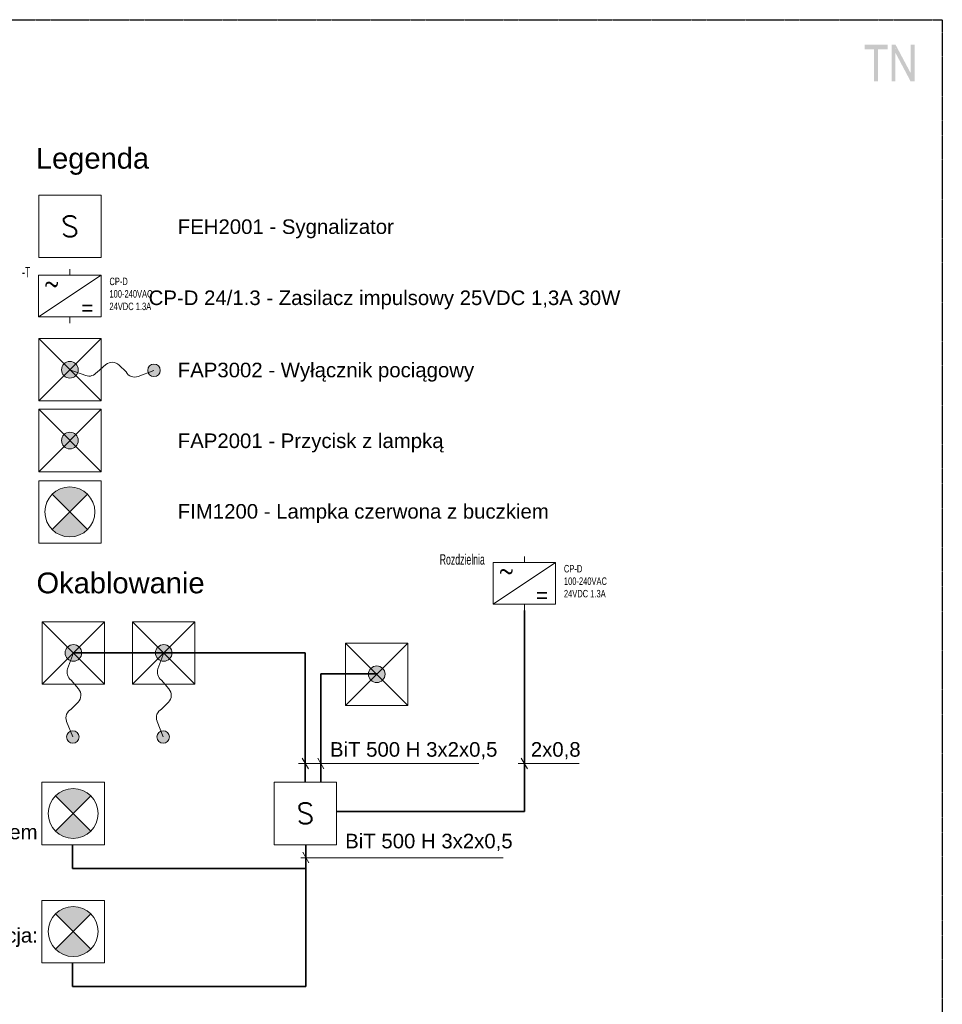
# Model space of a CAD drawing. Header units: millimetres. Extents: x -523 to 1404227, y -783705 to 1038705.
# Tile 254 of 256: x 370815 to 388545, y 289290 to 308217. Entities that reach past the tile are written whole.
import ezdxf
from ezdxf.enums import TextEntityAlignment as Align

# ---------------------------------------------------------------- set-up
doc = ezdxf.new("R2010")
doc.units = ezdxf.units.MM
doc.linetypes.add('ACAD_ISO08W100', pattern=[36, 24, -3, 6, -3])
for name, color, linetype in [('!!ELEKTRYKA', 7, 'Continuous'), ('2DE_TXTMARK', 41, 'Continuous'), ('2DE_TXTNUM', 11, 'Continuous'), ('2DE_TXTPIN', 131, 'Continuous'), ('CP_UCSSPEC', 7, 'Continuous')]:
    doc.layers.add(name, color=color, linetype=linetype)
for name, color, linetype, lineweight in [('2DE_OBJ_ABB', 7, 'Continuous', 18), ('2DE_OBJ_ABB-SIGNAL', 7, 'Continuous', 18), ('2DE_PLS_PNN', 7, 'Continuous', 35), ('2DE_TXTFUN', 41, 'Continuous', 18), ('2DE_TXTLNK', 171, 'Continuous', 18), ('2DE_TXTOTH', 41, 'Continuous', 18), ('2DE_TXTPFN', 151, 'Continuous', 18), ('CP_TEXTNORM', 250, 'Continuous', 15)]:
    doc.layers.add(name, color=color, linetype=linetype, lineweight=lineweight)
doc.styles.add('CP_ATTR', font='ROMANS.SHX')
doc.styles.add('CP_DESC', font='arial.ttf')
doc.styles.add('CP_ELATT', font='arial.ttf')
doc.styles.add('CP_ELATT_IT', font='arial.ttf', dxfattribs={"oblique": 15})
doc.styles.add('CP_TXT', font='ROMANS.SHX')

# ---------------------------------------------------------------- blocks, each defined once
blk = doc.blocks.new('cpel_sig_SB0005A')
blk.add_lwpolyline([(-7.5, 7.5), (7.5, 7.5), (7.5, -7.5), (-7.5, -7.5)], close=True)
at = {"style": 'CP_TXT'}
blk.add_text('S', height=5, dxfattribs=at).set_placement((0, 0), align=Align.MIDDLE_CENTER)
at = {"linetype": 'Continuous', "style": 'CP_ATTR', "flags": 9}
for tag in ['TAG', 'MARK1', 'EL-STATUS', 'FUNCTION', 'GROUP', 'NUMBER', 'WEIGHT', 'LINK', 'OTHER', 'IP', 'CHARACTER', 'POWER', 'CURRENT', 'VOLTAGE', 'PRODUCER', 'ORDER-NO', 'PRODUCT-TYPE', 'OTHER1', 'MARK2', 'ARTICLE', 'NAME']:
    blk.add_attdef(tag, text='', height=0.00005, dxfattribs=at).set_placement((-7.5, -7.5), align=Align.MIDDLE_LEFT)
blk = doc.blocks.new('cpel_sig_SB0010A')
h = blk.add_hatch(color=256)
h.paths.add_polyline_path([(2, 0, 0.198912), (1.41, 1.41), (0, 0), (1.41, -1.41, 0.198912)])
h.paths.add_polyline_path([(0, 0), (-1.41, -1.41, 0.414214), (1.41, -1.41)])
h.paths.add_polyline_path([(-1.41, -1.41), (0, 0), (-1.41, 1.41, 0.414214)])
h.paths.add_polyline_path([(0, 0), (1.41, 1.41, 0.414214), (-1.41, 1.41)])
blk.add_hatch(color=256).paths.add_polyline_path([(21.69, -0.14, 1.205887), (18.79, -0.69, 0.829265)])
for p, q in [((7.5, -7.5), (-7.5, 7.5)), ((-7.5, -7.5), (7.5, 7.5)), ((0, 0), (3.8, -1.38)), ((6.52, -0.54), (8.63, 1.25)), ((11.81, 1.13), (13.48, -0.51)), ((16.43, -1.61), (20.19, -0.14))]:
    blk.add_line(p, q)
blk.add_lwpolyline([(-7.5, 7.5), (7.5, 7.5), (7.5, -7.5), (-7.5, -7.5)], close=True)
for centre, radius in [((0, 0), 2), ((20.19, -0.14), 1.5)]:
    blk.add_circle(centre, radius)
for centre, start, end in [((10.16, -0.55), 45.5514, 130.269), ((4.6, 0.84), 250.0631, 324.1861), ((15.57, 0.59), 207.738, 291.3291)]:
    blk.add_arc(centre, 2.36, start, end)
at = {"linetype": 'Continuous', "style": 'CP_ATTR', "flags": 9}
for tag in ['TAG', 'MARK1', 'EL-STATUS', 'FUNCTION', 'GROUP', 'NUMBER', 'WEIGHT', 'LINK', 'OTHER', 'IP', 'CHARACTER', 'POWER', 'CURRENT', 'VOLTAGE', 'PRODUCER', 'ORDER-NO', 'PRODUCT-TYPE', 'OTHER1', 'MARK2', 'ARTICLE', 'NAME']:
    blk.add_attdef(tag, text='', height=0.00005, dxfattribs=at).set_placement((-7.5, -7.5), align=Align.MIDDLE_LEFT)
blk = doc.blocks.new('cpel_sig_SB0011A')
h = blk.add_hatch(color=256)
h.paths.add_polyline_path([(2, 0, 0.198912), (1.41, 1.41), (0, 0), (1.41, -1.41, 0.198912)])
h.paths.add_polyline_path([(0, 0), (-1.41, -1.41, 0.414214), (1.41, -1.41)])
h.paths.add_polyline_path([(-1.41, -1.41), (0, 0), (-1.41, 1.41, 0.414214)])
h.paths.add_polyline_path([(0, 0), (1.41, 1.41, 0.414214), (-1.41, 1.41)])
for p, q in [((7.5, -7.5), (-7.5, 7.5)), ((-7.5, -7.5), (7.5, 7.5))]:
    blk.add_line(p, q)
blk.add_lwpolyline([(-7.5, 7.5), (7.5, 7.5), (7.5, -7.5), (-7.5, -7.5)], close=True)
blk.add_circle((0, 0), 2)
at = {"linetype": 'Continuous', "style": 'CP_ATTR', "flags": 9}
for tag in ['TAG', 'MARK1', 'EL-STATUS', 'FUNCTION', 'GROUP', 'NUMBER', 'WEIGHT', 'LINK', 'OTHER', 'IP', 'CHARACTER', 'POWER', 'CURRENT', 'VOLTAGE', 'PRODUCER', 'ORDER-NO', 'PRODUCT-TYPE', 'OTHER1', 'MARK2', 'ARTICLE', 'NAME']:
    blk.add_attdef(tag, text='', height=0.00005, dxfattribs=at).set_placement((-7.5, -7.5), align=Align.MIDDLE_LEFT)
blk = doc.blocks.new('cpel_sig_SB0034A')
for points in [[(0, 0), (4.24, 4.24, 0.414214), (-4.24, 4.24)], [(0, 0), (-4.24, -4.24, 0.414214), (4.24, -4.24)]]:
    blk.add_hatch(color=10).paths.add_polyline_path(points)
at = {"color": 10}
for q in [(-4.24, 4.24), (4.24, 4.24), (-4.24, -4.24), (0, 0), (0, 0), (0, 0), (0, 0), (4.24, -4.24)]:
    blk.add_line((0, 0), q, dxfattribs=at)
blk.add_lwpolyline([(-7.5, 7.5), (7.5, 7.5), (7.5, -7.5), (-7.5, -7.5)], close=True)
blk.add_lwpolyline([(0, 0), (0, 0), (0, 0)], dxfattribs=at)
blk.add_circle((0, 0), 6, dxfattribs=at)
at = {"linetype": 'Continuous', "style": 'CP_ATTR', "flags": 9}
for tag in ['NAME', 'ARTICLE', 'MARK2', 'OTHER1', 'PRODUCT-TYPE', 'ORDER-NO', 'PRODUCER', 'VOLTAGE', 'CURRENT', 'POWER', 'CHARACTER', 'IP', 'OTHER', 'LINK', 'WEIGHT', 'NUMBER', 'GROUP', 'FUNCTION', 'EL-STATUS', 'MARK1', 'TAG']:
    blk.add_attdef(tag, text='', height=0.00005, dxfattribs=at).set_placement((-7.5, -7.5), align=Align.MIDDLE_LEFT)
blk = doc.blocks.new('cp_ucs2d')
at = {"layer": 'Defpoints'}
blk.add_line((0, 0), (0, 0), dxfattribs=at)
blk.add_point((0, 0), dxfattribs=at)
blk = doc.blocks.new('cpelv_abb_JN129')
for p, q in [((0, -1.5), (0, 0)), ((-7.5, -11.5), (7.5, -1.5)), ((-7.5, -1.5), (-7.5, -11.5)), ((-7.5, -1.5), (7.5, -1.5)), ((7.5, -1.5), (7.5, -11.5)), ((-7.5, -11.5), (7.5, -11.5)), ((0, -13), (0, -11.5))]:
    blk.add_line(p, q)
at = {"layer": 'CP_UCSSPEC', "xscale": 0.1, "yscale": 0.1, "zscale": 0.1}
for p, rotation in [((0, 0), 90), ((0, -13), 270)]:
    blk.add_blockref('cp_ucs2d', p, dxfattribs=dict(at, rotation=rotation))
for s, style, p in [('~', 'CP_ATTR', (-4.31, -3.4)), ('=', 'CP_ELATT', (4.21, -9.32))]:
    blk.add_text(s, height=3.5, dxfattribs=dict(style=style)).set_placement(p, align=Align.MIDDLE_CENTER)
at = {"linetype": 'ByBlock', "style": 'CP_ATTR', "flags": 9}
for tag in ['PRODUCER', 'GROUP', 'NUMBER', 'OTHER', 'IP', 'NUMBER_OF_POLES', 'POWER_LOSSES', 'POWER', 'VOLTAGE', 'CURRENT', 'CHARACTER', 'ORDER-NO', 'PRODUCT-TYPE', 'ARTICLE', 'NAME']:
    blk.add_attdef(tag, text='', height=0.00005, dxfattribs=at).set_placement((-1.39, -7.74), align=Align.MIDDLE_LEFT)
at = {"layer": '2DE_TXTFUN', "linetype": 'ByBlock', "style": 'CP_ELATT', "width": 0.6, "flags": 8}
blk.add_attdef('FUNCTION', (9.5, -12.86), '', height=1.8, dxfattribs=at)
at = {"layer": '2DE_TXTLNK', "linetype": 'ByBlock', "style": 'CP_ELATT_IT', "oblique": 15, "width": 0.6, "flags": 8}
blk.add_attdef('LINK', text='', height=2.5, dxfattribs=at).set_placement((-9.5, -13.5), align=Align.RIGHT)
at = {"layer": '2DE_TXTMARK', "linetype": 'ByBlock', "style": 'CP_ELATT', "width": 0.6, "flags": 8}
for tag, p in [('MARK1', (9.5, -3.86)), ('MARK2', (9.5, -6.86)), ('MARK3', (9.5, -9.86))]:
    blk.add_attdef(tag, p, '', height=1.8, dxfattribs=at)
at = {"layer": '2DE_TXTNUM', "linetype": 'ByBlock', "style": 'CP_ELATT', "width": 0.6, "flags": 8}
blk.add_attdef('TAG', text='', height=2.5, dxfattribs=at).set_placement((-9.5, -2), align=Align.RIGHT)
at = {"layer": '2DE_TXTOTH', "linetype": 'ByBlock', "style": 'CP_ELATT', "width": 0.6, "flags": 8}
blk.add_attdef('TEXT_01', (9.5, -15.86), '', height=1.8, dxfattribs=at)
at = {"layer": '2DE_TXTPFN', "linetype": 'ByBlock', "style": 'CP_ELATT', "width": 0.6, "flags": 8}
blk.add_attdef('CF1', (0.5, 0.5), '', height=1.8, dxfattribs=at)
blk.add_attdef('CF2', text='', height=1.8, dxfattribs=at).set_placement((0.5, -13.5), align=Align.TOP_LEFT)
at = {"layer": '2DE_TXTPIN', "linetype": 'ByBlock', "style": 'CP_ELATT', "width": 0.6, "flags": 8}
blk.add_attdef('CP1', (-0.8, -0.5), '', height=1.8, rotation=90, dxfattribs=at)
blk.add_attdef('CP2', text='', height=1.8, rotation=90, dxfattribs=at).set_placement((-0.8, -12.5), align=Align.RIGHT)

msp = doc.modelspace()

# ---------------------------------------------------------------- hatches: boundary and pattern name
at = {"layer": '!!ELEKTRYKA', "linetype": 'ACAD_ISO08W100'}
for points in [[(387495.3, 307734.58), (387050.94, 307734.58), (387050.94, 307649.87), (387232.62, 307649.87), (387232.62, 307031.77), (387308.9, 307031.77), (387308.9, 307649.87), (387495.3, 307649.87)], [(387647.21, 307734.61), (387571.24, 307734.61), (387571.24, 307031.92), (387643.3, 307031.92), (387643.3, 307582.26)], [(388012.13, 307734.54), (387939.49, 307734.54), (387939.49, 307184.21), (387935.58, 307031.82), (388012.13, 307031.82)]]:
    msp.add_hatch(color=7, dxfattribs=at).paths.add_polyline_path(points)

# ---------------------------------------------------------------- linework, layer by layer
at = {"layer": '!!ELEKTRYKA', "color": 7, "linetype": 'ACAD_ISO08W100', "lineweight": -3}
msp.add_lwpolyline([(350245, 308217.25), (388544.91, 308217.25), (388544.91, 279916.66), (350245, 279916.66)], close=True, dxfattribs=at)
msp.add_solid([(387647.61, 307734.55), (387643.69, 307582.13), (387940.39, 307184.21), (387935.69, 307031.79)], dxfattribs=at)
at = {"layer": '2DE_PLS_PNN'}
for p, q in [((380513.72, 292998.15), (380513.72, 296860.69)), ((376303.7, 296043.92), (371846.37, 296043.92)), ((377680.2, 295639.78), (376603.13, 295639.78)), ((376603.13, 295639.78), (376603.13, 293558.13)), ((376903.93, 292998.15), (380513.72, 292998.15)), ((371830.28, 292359.33), (371830.28, 291899.48)), ((376316.87, 292359.33), (376316.87, 289629.39)), ((371830.28, 291899.48), (376316.87, 291899.48)), ((371830.28, 290089.25), (371830.28, 289629.39)), ((371830.28, 289629.39), (376316.87, 289629.39))]:
    msp.add_line(p, q, dxfattribs=at)
at = {"layer": '2DE_PLS_PNN', "ltscale": 0.5}
msp.add_line((376303.7, 293558.19), (376303.7, 296043.92), dxfattribs=at)
at = {"layer": '2DE_PLS_PNN', "lineweight": 5, "ltscale": 5}
for p, q in [((376245.69, 294021.48), (376363.83, 293815.69)), ((376542.2, 294023.81), (376660.33, 293818.02)), ((380454.65, 294021.17), (380572.79, 293815.38)), ((376256.29, 292214), (376374.42, 292008.21))]:
    msp.add_line(p, q, dxfattribs=at)
at = {"layer": '2DE_PLS_PNN', "lineweight": 5, "ltscale": 0.5}
for p, q in [((376175.33, 293918.28), (379635.66, 293918.28)), ((380393.67, 293918.28), (381568.96, 293918.28)), ((376215.88, 292108.47), (380103.17, 292108.47))]:
    msp.add_line(p, q, dxfattribs=at)

# ---------------------------------------------------------------- block references
at = {"layer": '2DE_OBJ_ABB', "xscale": 80, "yscale": 80, "zscale": 80}
for p, values in [((371779.72, 303423.25), {'MARK3': '24VDC 1.3A', 'MARK2': '100-240VAC', 'MARK1': 'CP-D', 'TAG': '-T'}), ((380513.72, 297900.69), {'MARK3': '24VDC 1.3A', 'MARK2': '100-240VAC', 'MARK1': 'CP-D', 'TAG': 'Rozdzielnia'})]:
    msp.add_blockref('cpelv_abb_JN129', p, dxfattribs=at).add_auto_attribs(values)
at = {"layer": '2DE_OBJ_ABB-SIGNAL', "xscale": 80, "yscale": 80, "zscale": 80}
for name, p in [('cpel_sig_SB0005A', (371779.88, 304243.3)), ('cpel_sig_SB0010A', (371779.88, 301487.63)), ('cpel_sig_SB0011A', (371779.88, 300127.46)), ('cpel_sig_SB0034A', (371779.88, 298754.26)), ('cpel_sig_SB0011A', (377676.59, 295634.89)), ('cpel_sig_SB0034A', (371843.27, 292958.19)), ('cpel_sig_SB0005A', (376303.7, 292958.19)), ('cpel_sig_SB0034A', (371843.27, 290688.11))]:
    msp.add_blockref(name, p, dxfattribs=at)
at = {"layer": '2DE_OBJ_ABB-SIGNAL', "xscale": 80, "yscale": 80, "zscale": 80, "rotation": 270}
for p in [(371846.37, 296043.92), (373583.01, 296043.92)]:
    msp.add_blockref('cpel_sig_SB0010A', p, dxfattribs=at)

# ---------------------------------------------------------------- texts
at = {"layer": 'CP_TEXTNORM', "style": 'CP_DESC'}
for s, height, p in [('Legenda', 400, (371126.66, 305353.8)), ('FEH2001 - Sygnalizator', 280, (373853.19, 304098.75)), ('CP-D 24/1.3 - Zasilacz impulsowy 25VDC 1,3A 30W', 280, (373293.85, 302731.78)), ('FAP3002 - Wyłącznik pociągowy ', 280, (373853.19, 301343.07)), ('FAP2001 - Przycisk z lampką', 280, (373853.19, 299982.91)), ('FIM1200 - Lampka czerwona z buczkiem', 280, (373853.19, 298626.19)), ('Okablowanie', 400, (371138.16, 297190.27))]:
    msp.add_text(s, height=height, dxfattribs=at).set_placement(p)
at = {"layer": 'CP_TEXTNORM', "ltscale": 0.5, "style": 'CP_DESC'}
for s, p in [('BiT 500 H 3x2x0,5', (376777.68, 294049.71)), ('2x0,8', (380637.63, 294049.71)), ('nad wejściem', (368788.95, 292462.67)), ('BiT 500 H 3x2x0,5 ', (377070.37, 292288.33)), ('lokalizacja:', (369251.58, 290476.83))]:
    msp.add_text(s, height=280, dxfattribs=at).set_placement(p)

doc.saveas('drawing.dxf')
